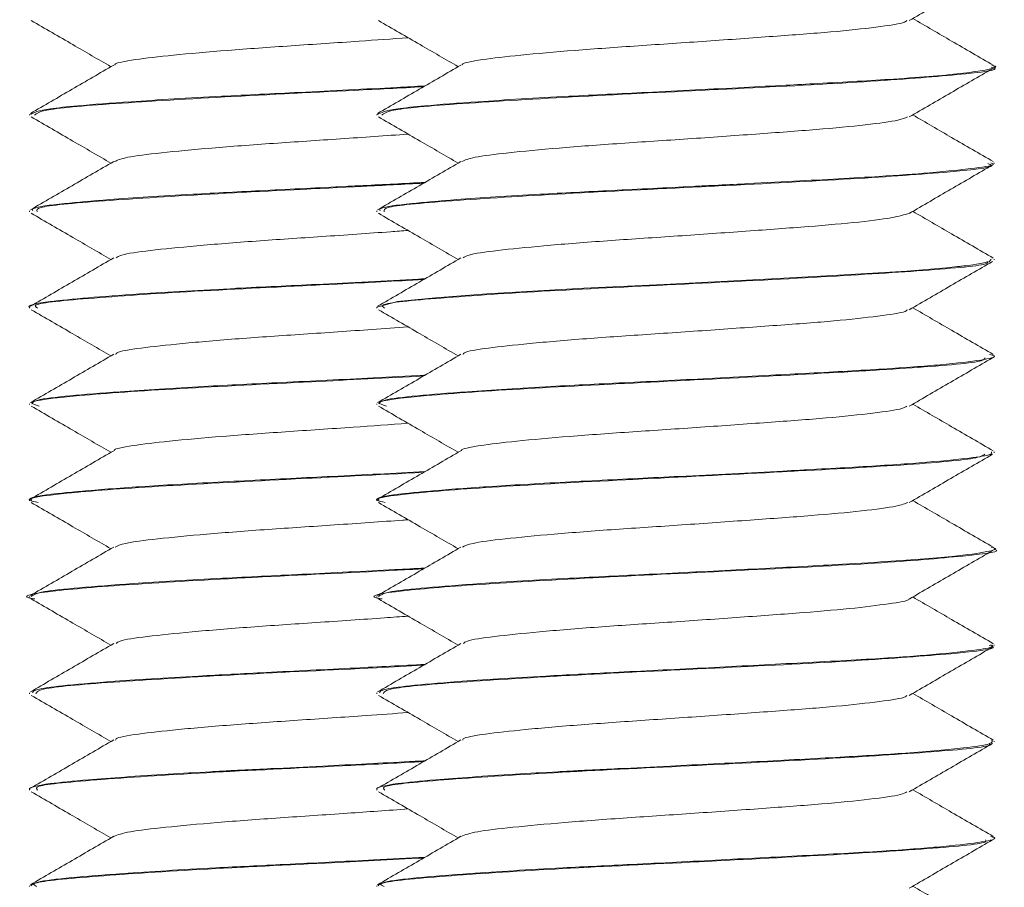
# Model space of a CAD drawing. Header units: millimetres. Extents: x -480 to 1549, y -2911 to -293.
# Tile 62 of 106: x -144 to -131, y -356 to -345. Entities that reach past the tile are written whole.
import ezdxf

# ---------------------------------------------------------------- set-up
doc = ezdxf.new("R2010")
doc.units = ezdxf.units.MM

msp = doc.modelspace()

# ---------------------------------------------------------------- linework, layer by layer
at = {"color": 7, "linetype": 'Continuous', "lineweight": 15}
for p, q in [((-130.951, -345.497), (-130.951, -345.487)), ((-143.451, -346.112), (-143.451, -346.122)), ((-138.951, -346.112), (-138.951, -346.122)), ((-130.951, -346.747), (-130.951, -346.737)), ((-143.451, -347.362), (-143.451, -347.372)), ((-138.951, -347.362), (-138.951, -347.372)), ((-130.951, -347.997), (-130.951, -347.987)), ((-143.451, -348.612), (-143.451, -348.622)), ((-138.951, -348.612), (-138.951, -348.622)), ((-130.951, -349.246), (-130.951, -349.237)), ((-143.451, -349.862), (-143.451, -349.872)), ((-138.951, -349.862), (-138.951, -349.872)), ((-130.951, -350.497), (-130.951, -350.487)), ((-143.451, -351.112), (-143.451, -351.122)), ((-138.951, -351.112), (-138.951, -351.122)), ((-130.951, -351.747), (-130.951, -351.737)), ((-143.451, -352.362), (-143.451, -352.372)), ((-138.951, -352.362), (-138.951, -352.372)), ((-130.951, -352.997), (-130.951, -352.987)), ((-143.451, -353.612), (-143.451, -353.622)), ((-138.951, -353.612), (-138.951, -353.622)), ((-130.951, -354.247), (-130.951, -354.237)), ((-143.451, -354.862), (-143.451, -354.872)), ((-138.951, -354.862), (-138.951, -354.872)), ((-130.951, -355.497), (-130.951, -355.487)), ((-143.451, -356.112), (-143.451, -356.121)), ((-138.951, -356.112), (-138.951, -356.121))]:
    msp.add_line(p, q, dxfattribs=at)
at = {"color": 7, "linetype": 'Continuous', "lineweight": 15, "flags": 128}
msp.add_lwpolyline([(-130.99, -347.987), (-131.015, -348.023), (-131.152, -348.05), (-131.254, -348.064), (-131.315, -348.072), (-131.348, -348.075), (-131.365, -348.077), (-131.374, -348.078), (-131.376, -348.079), (-131.377, -348.079), (-131.378, -348.079), (-131.378, -348.079), (-131.378, -348.079), (-131.378, -348.079), (-131.378, -348.079), (-131.378, -348.079), (-131.378, -348.079), (-131.379, -348.079), (-131.38, -348.079), (-131.383, -348.079), (-131.393, -348.081), (-131.427, -348.084), (-131.567, -348.098), (-132.082, -348.141), (-132.968, -348.196), (-133.438, -348.221), (-133.914, -348.247), (-135.23, -348.314), (-136.268, -348.365), (-137.526, -348.439), (-138.19, -348.488), (-138.683, -348.538), (-138.95, -348.609), (-138.943, -348.612)], dxfattribs=at)
at = {"color": 7, "linetype": 'Continuous', "lineweight": 15}
for points, knots in [([(-132.051, -344.894), (-131.871, -344.79), (-131.512, -344.581), (-131.152, -344.372), (-130.972, -344.268)], [0, 0, 0, 0, 0.499688, 1, 1, 1, 1]), ([(-143.43, -344.893), (-143.25, -344.997), (-142.905, -345.197), (-142.561, -345.397), (-142.397, -345.492)], [0, 0, 0, 0, 0.522704, 1, 1, 1, 1]), ([(-138.93, -344.893), (-138.75, -344.997), (-138.405, -345.197), (-138.061, -345.397), (-137.897, -345.492)], [0, 0, 0, 0, 0.522699, 1, 1, 1, 1]), ([(-137.844, -345.471), (-137.845, -345.468), (-137.852, -345.445), (-137.607, -345.4), (-137.117, -345.343), (-136.407, -345.28), (-135.568, -345.221), (-134.671, -345.161), (-133.803, -345.098), (-133.033, -345.042), (-132.455, -344.979), (-132.123, -344.93), (-132.092, -344.902), (-132.082, -344.893)], [0, 0, 0, 0, 0.015902, 0.120759, 0.223789, 0.329159, 0.43273, 0.536908, 0.642106, 0.745018, 0.850197, 0.954414, 1, 1, 1, 1]), ([(-130.961, -345.473), (-131.141, -345.369), (-131.489, -345.167), (-131.837, -344.965), (-132.004, -344.867)], [0, 0, 0, 0, 0.5174333, 1, 1, 1, 1]), ([(-142.344, -345.471), (-142.345, -345.468), (-142.352, -345.445), (-142.107, -345.4), (-141.617, -345.343), (-140.907, -345.28), (-140.07, -345.221), (-139.247, -345.167), (-138.755, -345.131), (-138.545, -345.116)], [0, 0, 0, 0, 0.025901, 0.196696, 0.364513, 0.536142, 0.704839, 0.874526, 1, 1, 1, 1]), ([(-142.361, -345.471), (-142.541, -345.576), (-142.901, -345.785), (-143.26, -345.994), (-143.44, -346.098)], [0, 0, 0, 0, 0.499708, 1, 1, 1, 1]), ([(-130.981, -345.473), (-130.971, -345.475), (-130.878, -345.496), (-131.023, -345.53), (-131.392, -345.587), (-132.122, -345.648), (-133.006, -345.698), (-133.683, -345.734), (-134.415, -345.773), (-135.386, -345.822), (-136.588, -345.88), (-137.601, -345.941), (-138.3, -345.995), (-138.821, -346.049), (-138.894, -346.087), (-138.941, -346.112)], [0, 0, 0, 0, 0.010048, 0.098187, 0.162261, 0.280885, 0.37351, 0.408336, 0.451933, 0.550389, 0.631653, 0.740257, 0.824013, 0.884755, 1, 1, 1, 1]), ([(-137.861, -345.471), (-138.041, -345.576), (-138.401, -345.785), (-138.76, -345.994), (-138.94, -346.098)], [0, 0, 0, 0, 0.4997076, 1, 1, 1, 1]), ([(-138.887, -346.122), (-138.859, -346.097), (-138.797, -346.041), (-137.745, -345.959), (-136.143, -345.866), (-134.281, -345.777), (-132.538, -345.688), (-131.369, -345.594), (-130.843, -345.534), (-130.975, -345.501), (-130.987, -345.497)], [0, 0, 0, 0, 0.118619, 0.262288, 0.407805, 0.552188, 0.696468, 0.842076, 0.985713, 1, 1, 1, 1]), ([(-132.051, -346.144), (-131.871, -346.04), (-131.512, -345.831), (-131.152, -345.622), (-130.972, -345.518)], [0, 0, 0, 0, 0.499688, 1, 1, 1, 1]), ([(-138.327, -345.742), (-138.448, -345.748), (-138.972, -345.776), (-139.887, -345.822), (-141.088, -345.88), (-142.101, -345.941), (-142.8, -345.995), (-143.321, -346.049), (-143.394, -346.087), (-143.441, -346.112)], [0, 0, 0, 0, 0.050925, 0.221421, 0.362146, 0.550211, 0.695251, 0.800432, 1, 1, 1, 1]), ([(-143.387, -346.122), (-143.359, -346.097), (-143.298, -346.041), (-142.241, -345.959), (-140.658, -345.866), (-139.193, -345.798), (-138.495, -345.76), (-138.344, -345.752)], [0, 0, 0, 0, 0.2004604, 0.4432435, 0.6891594, 0.933151, 1, 1, 1, 1]), ([(-143.43, -346.143), (-143.25, -346.247), (-142.905, -346.447), (-142.561, -346.647), (-142.397, -346.742)], [0, 0, 0, 0, 0.522704, 1, 1, 1, 1]), ([(-138.93, -346.143), (-138.75, -346.247), (-138.405, -346.447), (-138.061, -346.647), (-137.897, -346.742)], [0, 0, 0, 0, 0.522699, 1, 1, 1, 1]), ([(-137.851, -346.723), (-137.809, -346.704), (-137.72, -346.665), (-137.269, -346.609), (-136.617, -346.547), (-135.804, -346.486), (-134.915, -346.429), (-134.032, -346.365), (-133.228, -346.307), (-132.59, -346.246), (-132.177, -346.19), (-132.105, -346.157), (-132.075, -346.143)], [0, 0, 0, 0, 0.094357, 0.197009, 0.301744, 0.405945, 0.508943, 0.614049, 0.716959, 0.821268, 0.92593, 1, 1, 1, 1]), ([(-130.961, -346.723), (-131.141, -346.619), (-131.489, -346.417), (-131.837, -346.215), (-132.004, -346.117)], [0, 0, 0, 0, 0.5174333, 1, 1, 1, 1]), ([(-142.351, -346.723), (-142.309, -346.704), (-142.22, -346.665), (-141.769, -346.609), (-141.116, -346.547), (-140.305, -346.486), (-139.413, -346.428), (-138.836, -346.387), (-138.545, -346.366)], [0, 0, 0, 0, 0.153813, 0.321149, 0.491882, 0.661738, 0.829637, 1, 1, 1, 1]), ([(-142.361, -346.721), (-142.541, -346.826), (-142.901, -347.035), (-143.26, -347.244), (-143.44, -347.348)], [0, 0, 0, 0, 0.499708, 1, 1, 1, 1]), ([(-137.861, -346.721), (-138.041, -346.826), (-138.401, -347.035), (-138.76, -347.244), (-138.94, -347.348)], [0, 0, 0, 0, 0.4997076, 1, 1, 1, 1]), ([(-130.991, -346.737), (-130.979, -346.743), (-130.92, -346.767), (-131.179, -346.807), (-131.688, -346.863), (-132.497, -346.921), (-133.355, -346.967), (-134.125, -347.008), (-134.566, -347.03), (-135.126, -347.059), (-135.893, -347.096), (-136.97, -347.152), (-137.883, -347.211), (-138.57, -347.269), (-138.929, -347.319), (-138.914, -347.351), (-138.909, -347.362)], [0, 0, 0, 0, 0.024353, 0.112441, 0.209446, 0.283746, 0.385498, 0.442074, 0.474135, 0.491905, 0.57636, 0.656453, 0.76553, 0.84697, 0.946363, 1, 1, 1, 1]), ([(-138.854, -347.372), (-138.86, -347.352), (-138.875, -347.302), (-137.979, -347.226), (-136.468, -347.132), (-134.616, -347.044), (-132.827, -346.952), (-131.529, -346.862), (-130.898, -346.795), (-131.01, -346.756), (-131.034, -346.747)], [0, 0, 0, 0, 0.0922276, 0.2358878, 0.3818282, 0.5256645, 0.6708137, 0.8156337, 0.9596283, 1, 1, 1, 1]), ([(-132.051, -347.394), (-131.871, -347.29), (-131.512, -347.081), (-131.152, -346.872), (-130.972, -346.768)], [0, 0, 0, 0, 0.499694, 1, 1, 1, 1]), ([(-138.327, -346.992), (-138.459, -346.999), (-138.72, -347.013), (-139.066, -347.03), (-139.626, -347.059), (-140.393, -347.096), (-141.47, -347.152), (-142.383, -347.211), (-143.07, -347.269), (-143.429, -347.319), (-143.414, -347.351), (-143.409, -347.362)], [0, 0, 0, 0, 0.0561944, 0.1104284, 0.1404879, 0.2833548, 0.4188429, 0.6033633, 0.7411256, 0.9092623, 1, 1, 1, 1]), ([(-143.354, -347.372), (-143.36, -347.352), (-143.375, -347.302), (-142.477, -347.226), (-140.977, -347.132), (-139.425, -347.06), (-138.603, -347.016), (-138.344, -347.002)], [0, 0, 0, 0, 0.155808, 0.398504, 0.645055, 0.88805, 1, 1, 1, 1]), ([(-143.43, -347.393), (-143.25, -347.497), (-142.905, -347.697), (-142.561, -347.897), (-142.397, -347.992)], [0, 0, 0, 0, 0.522704, 1, 1, 1, 1]), ([(-138.93, -347.393), (-138.75, -347.497), (-138.405, -347.697), (-138.061, -347.897), (-137.897, -347.992)], [0, 0, 0, 0, 0.522699, 1, 1, 1, 1]), ([(-137.83, -347.972), (-137.814, -347.959), (-137.773, -347.926), (-137.411, -347.875), (-136.814, -347.815), (-136.035, -347.752), (-135.16, -347.695), (-134.267, -347.632), (-133.433, -347.572), (-132.743, -347.514), (-132.238, -347.451), (-132.113, -347.412), (-132.051, -347.393)], [0, 0, 0, 0, 0.0652, 0.168484, 0.272682, 0.377665, 0.480443, 0.585549, 0.689454, 0.793008, 0.898208, 1, 1, 1, 1]), ([(-130.961, -347.973), (-131.141, -347.869), (-131.489, -347.667), (-131.837, -347.465), (-132.004, -347.367)], [0, 0, 0, 0, 0.5174333, 1, 1, 1, 1]), ([(-142.33, -347.972), (-142.314, -347.959), (-142.273, -347.926), (-141.911, -347.875), (-141.314, -347.815), (-140.534, -347.752), (-139.664, -347.695), (-138.969, -347.647), (-138.621, -347.621), (-138.545, -347.616)], [0, 0, 0, 0, 0.106091, 0.274149, 0.443695, 0.614515, 0.781752, 0.952775, 1, 1, 1, 1]), ([(-142.361, -347.971), (-142.541, -348.076), (-142.901, -348.285), (-143.26, -348.494), (-143.44, -348.598)], [0, 0, 0, 0, 0.499708, 1, 1, 1, 1]), ([(-137.861, -347.971), (-138.041, -348.076), (-138.401, -348.285), (-138.76, -348.494), (-138.94, -348.598)], [0, 0, 0, 0, 0.4997076, 1, 1, 1, 1]), ([(-138.849, -348.622), (-138.871, -348.608), (-138.944, -348.564), (-138.192, -348.492), (-136.782, -348.398), (-134.955, -348.311), (-133.126, -348.217), (-131.729, -348.129), (-130.995, -348.062), (-131.038, -348.024), (-131.046, -348.017)], [0, 0, 0, 0, 0.067774, 0.216648, 0.367455, 0.515954, 0.666699, 0.815664, 0.965255, 1, 1, 1, 1]), ([(-132.051, -348.644), (-131.871, -348.54), (-131.512, -348.331), (-131.152, -348.122), (-130.972, -348.018)], [0, 0, 0, 0, 0.499694, 1, 1, 1, 1]), ([(-138.327, -348.242), (-138.356, -348.244), (-138.802, -348.267), (-139.65, -348.311), (-140.91, -348.371), (-141.943, -348.431), (-142.739, -348.489), (-143.265, -348.543), (-143.502, -348.587), (-143.445, -348.611), (-143.443, -348.612)], [0, 0, 0, 0, 0.0124628, 0.1912891, 0.3345939, 0.5304077, 0.6621639, 0.8019479, 0.990786, 1, 1, 1, 1]), ([(-143.349, -348.622), (-143.371, -348.608), (-143.444, -348.564), (-142.69, -348.492), (-141.289, -348.398), (-139.66, -348.322), (-138.714, -348.272), (-138.344, -348.252)], [0, 0, 0, 0, 0.110883, 0.354465, 0.601203, 0.844168, 1, 1, 1, 1]), ([(-130.961, -349.223), (-131.141, -349.119), (-131.489, -348.917), (-131.837, -348.715), (-132.004, -348.617)], [0, 0, 0, 0, 0.517421, 1, 1, 1, 1]), ([(-143.43, -348.643), (-143.25, -348.747), (-142.905, -348.947), (-142.561, -349.147), (-142.397, -349.242)], [0, 0, 0, 0, 0.522704, 1, 1, 1, 1]), ([(-138.93, -348.643), (-138.75, -348.747), (-138.405, -348.947), (-138.061, -349.147), (-137.897, -349.242)], [0, 0, 0, 0, 0.522699, 1, 1, 1, 1]), ([(-137.831, -349.222), (-137.829, -349.215), (-137.822, -349.187), (-137.534, -349.14), (-136.998, -349.082), (-136.259, -349.018), (-135.403, -348.961), (-134.505, -348.899), (-133.651, -348.838), (-132.907, -348.781), (-132.373, -348.717), (-132.089, -348.674), (-132.078, -348.648), (-132.075, -348.643)], [0, 0, 0, 0, 0.035956, 0.140306, 0.243723, 0.349118, 0.452232, 0.556969, 0.661818, 0.764857, 0.870237, 0.973795, 1, 1, 1, 1]), ([(-142.331, -349.222), (-142.329, -349.215), (-142.322, -349.187), (-142.034, -349.14), (-141.498, -349.082), (-140.759, -349.018), (-139.906, -348.961), (-139.133, -348.908), (-138.7, -348.877), (-138.546, -348.866)], [0, 0, 0, 0, 0.058489, 0.228234, 0.396466, 0.567913, 0.735644, 0.906018, 1, 1, 1, 1]), ([(-142.361, -349.221), (-142.541, -349.326), (-142.901, -349.535), (-143.26, -349.744), (-143.44, -349.848)], [0, 0, 0, 0, 0.499708, 1, 1, 1, 1]), ([(-137.861, -349.221), (-138.041, -349.326), (-138.401, -349.535), (-138.76, -349.744), (-138.94, -349.848)], [0, 0, 0, 0, 0.4997076, 1, 1, 1, 1]), ([(-131.01, -349.223), (-130.986, -349.229), (-130.894, -349.254), (-131.101, -349.297), (-131.576, -349.354), (-132.365, -349.413), (-133.155, -349.456), (-133.884, -349.495), (-134.665, -349.536), (-135.652, -349.585), (-136.797, -349.641), (-137.756, -349.702), (-138.474, -349.759), (-138.892, -349.811), (-138.913, -349.847), (-138.923, -349.862)], [0, 0, 0, 0, 0.029676, 0.114245, 0.209543, 0.295242, 0.38295, 0.424093, 0.476263, 0.568612, 0.651597, 0.755299, 0.837907, 0.927715, 1, 1, 1, 1]), ([(-138.827, -349.892), (-138.878, -349.877), (-139.031, -349.833), (-138.393, -349.757), (-137.081, -349.665), (-135.296, -349.578), (-133.442, -349.483), (-131.937, -349.397), (-131.077, -349.322), (-131.072, -349.279), (-131.071, -349.267)], [0, 0, 0, 0, 0.0724211, 0.217067, 0.3623177, 0.5060627, 0.6519907, 0.7956447, 0.9411396, 1, 1, 1, 1]), ([(-132.051, -349.894), (-131.871, -349.79), (-131.512, -349.581), (-131.152, -349.372), (-130.972, -349.268)], [0, 0, 0, 0, 0.499694, 1, 1, 1, 1]), ([(-143.327, -349.892), (-143.378, -349.877), (-143.531, -349.833), (-142.892, -349.757), (-141.585, -349.665), (-139.898, -349.583), (-138.827, -349.528), (-138.345, -349.502)], [0, 0, 0, 0, 0.116165, 0.348176, 0.581163, 0.811733, 1, 1, 1, 1]), ([(-138.327, -349.492), (-138.332, -349.492), (-138.547, -349.504), (-139.169, -349.536), (-140.151, -349.585), (-141.297, -349.642), (-142.256, -349.702), (-142.974, -349.759), (-143.392, -349.811), (-143.413, -349.847), (-143.423, -349.862)], [0, 0, 0, 0, 0.002251, 0.092634, 0.252627, 0.396397, 0.576059, 0.719178, 0.874767, 1, 1, 1, 1]), ([(-143.43, -349.893), (-143.25, -349.997), (-142.905, -350.197), (-142.561, -350.397), (-142.397, -350.492)], [0, 0, 0, 0, 0.522704, 1, 1, 1, 1]), ([(-138.93, -349.893), (-138.75, -349.997), (-138.405, -350.197), (-138.061, -350.397), (-137.897, -350.492)], [0, 0, 0, 0, 0.522699, 1, 1, 1, 1]), ([(-137.853, -350.471), (-137.854, -350.47), (-137.866, -350.448), (-137.638, -350.405), (-137.17, -350.348), (-136.473, -350.285), (-135.643, -350.226), (-134.748, -350.167), (-133.875, -350.104), (-133.093, -350.047), (-132.495, -349.984), (-132.139, -349.933), (-132.097, -349.903), (-132.082, -349.893)], [0, 0, 0, 0, 0.006684, 0.111713, 0.214651, 0.319951, 0.423813, 0.527678, 0.632975, 0.735915, 0.840946, 0.945428, 1, 1, 1, 1]), ([(-130.961, -350.473), (-131.141, -350.369), (-131.489, -350.167), (-131.837, -349.965), (-132.004, -349.867)], [0, 0, 0, 0, 0.517421, 1, 1, 1, 1]), ([(-142.353, -350.471), (-142.354, -350.47), (-142.366, -350.448), (-142.138, -350.405), (-141.67, -350.348), (-140.973, -350.285), (-140.145, -350.226), (-139.299, -350.17), (-138.78, -350.133), (-138.545, -350.116)], [0, 0, 0, 0, 0.010895, 0.182096, 0.349885, 0.52152, 0.690816, 0.860114, 1, 1, 1, 1]), ([(-142.361, -350.471), (-142.541, -350.576), (-142.901, -350.785), (-143.26, -350.994), (-143.44, -351.098)], [0, 0, 0, 0, 0.499702, 1, 1, 1, 1]), ([(-138.841, -351.143), (-138.886, -351.133), (-139.072, -351.094), (-138.557, -351.022), (-137.367, -350.933), (-135.633, -350.843), (-133.768, -350.75), (-132.169, -350.663), (-131.168, -350.582), (-131.097, -350.535), (-131.07, -350.518)], [0, 0, 0, 0, 0.0460806, 0.1915902, 0.3359925, 0.480264, 0.6258852, 0.7695284, 0.9154529, 1, 1, 1, 1]), ([(-137.861, -350.471), (-138.041, -350.576), (-138.401, -350.785), (-138.76, -350.994), (-138.94, -351.098)], [0, 0, 0, 0, 0.499702, 1, 1, 1, 1]), ([(-130.986, -350.487), (-130.982, -350.498), (-130.973, -350.525), (-131.271, -350.57), (-131.853, -350.627), (-132.593, -350.676), (-133.22, -350.71), (-133.959, -350.749), (-134.937, -350.8), (-136.139, -350.858), (-137.185, -350.915), (-138.048, -350.974), (-138.678, -351.03), (-138.971, -351.079), (-138.93, -351.107), (-138.922, -351.112)], [0, 0, 0, 0, 0.05188, 0.129067, 0.226529, 0.316074, 0.360558, 0.397986, 0.506227, 0.592392, 0.686186, 0.778998, 0.864647, 0.974092, 1, 1, 1, 1]), ([(-132.051, -351.144), (-131.871, -351.04), (-131.512, -350.831), (-131.152, -350.622), (-130.972, -350.518)], [0, 0, 0, 0, 0.499694, 1, 1, 1, 1]), ([(-143.341, -351.143), (-143.386, -351.133), (-143.572, -351.094), (-143.057, -351.022), (-141.87, -350.933), (-140.134, -350.844), (-138.939, -350.783), (-138.346, -350.753)], [0, 0, 0, 0, 0.0740049, 0.3077037, 0.5396239, 0.7713356, 1, 1, 1, 1]), ([(-138.327, -350.742), (-138.725, -350.763), (-139.478, -350.802), (-140.641, -350.858), (-141.685, -350.915), (-142.548, -350.974), (-143.178, -351.03), (-143.471, -351.079), (-143.43, -351.107), (-143.422, -351.112)], [0, 0, 0, 0, 0.164136, 0.309997, 0.468774, 0.625886, 0.770876, 0.956143, 1, 1, 1, 1]), ([(-143.43, -351.143), (-143.25, -351.247), (-142.905, -351.447), (-142.561, -351.647), (-142.397, -351.742)], [0, 0, 0, 0, 0.522704, 1, 1, 1, 1]), ([(-138.93, -351.143), (-138.75, -351.247), (-138.405, -351.447), (-138.061, -351.647), (-137.897, -351.742)], [0, 0, 0, 0, 0.522699, 1, 1, 1, 1]), ([(-137.842, -351.723), (-137.809, -351.706), (-137.738, -351.668), (-137.316, -351.614), (-136.68, -351.553), (-135.878, -351.491), (-134.992, -351.434), (-134.106, -351.37), (-133.292, -351.312), (-132.637, -351.252), (-132.195, -351.193), (-132.107, -351.158), (-132.068, -351.143)], [0, 0, 0, 0, 0.085143, 0.187889, 0.292443, 0.396882, 0.499703, 0.604801, 0.707925, 0.811979, 0.916805, 1, 1, 1, 1]), ([(-130.961, -351.723), (-131.141, -351.619), (-131.489, -351.417), (-131.837, -351.215), (-132.004, -351.117)], [0, 0, 0, 0, 0.517421, 1, 1, 1, 1]), ([(-142.342, -351.723), (-142.31, -351.706), (-142.238, -351.668), (-141.816, -351.614), (-141.18, -351.553), (-140.376, -351.491), (-139.499, -351.434), (-138.858, -351.389), (-138.568, -351.368), (-138.545, -351.366)], [0, 0, 0, 0, 0.138756, 0.306196, 0.476589, 0.646788, 0.814354, 0.985633, 1, 1, 1, 1]), ([(-142.361, -351.721), (-142.541, -351.826), (-142.901, -352.035), (-143.26, -352.244), (-143.44, -352.348)], [0, 0, 0, 0, 0.499696, 1, 1, 1, 1]), ([(-138.883, -352.393), (-138.906, -352.389), (-139.105, -352.355), (-138.694, -352.287), (-137.638, -352.2), (-135.963, -352.108), (-134.108, -352.017), (-132.391, -351.93), (-131.295, -351.835), (-130.817, -351.779), (-130.952, -351.748), (-130.952, -351.747)], [0, 0, 0, 0, 0.01879, 0.160034, 0.29925, 0.439715, 0.579894, 0.719249, 0.860419, 0.999425, 1, 1, 1, 1]), ([(-137.861, -351.721), (-138.041, -351.826), (-138.401, -352.035), (-138.76, -352.244), (-138.94, -352.348)], [0, 0, 0, 0, 0.499696, 1, 1, 1, 1]), ([(-130.989, -351.723), (-130.975, -351.726), (-130.889, -351.745), (-131.04, -351.784), (-131.454, -351.844), (-132.235, -351.904), (-133.187, -351.959), (-134.211, -352.013), (-135.381, -352.072), (-136.565, -352.129), (-137.577, -352.19), (-138.334, -352.247), (-138.848, -352.301), (-138.9, -352.341), (-138.929, -352.362)], [0, 0, 0, 0, 0.0140529, 0.0901348, 0.1875703, 0.2981824, 0.3610483, 0.4539265, 0.5480293, 0.6309254, 0.7371787, 0.8204992, 0.9023055, 1, 1, 1, 1]), ([(-132.051, -352.394), (-131.871, -352.29), (-131.512, -352.081), (-131.152, -351.872), (-130.972, -351.768)], [0, 0, 0, 0, 0.499694, 1, 1, 1, 1]), ([(-143.383, -352.393), (-143.406, -352.389), (-143.605, -352.355), (-143.196, -352.287), (-142.134, -352.2), (-140.481, -352.108), (-139.072, -352.042), (-138.438, -352.007), (-138.345, -352.002)], [0, 0, 0, 0, 0.031102, 0.264905, 0.495353, 0.727864, 0.959904, 1, 1, 1, 1]), ([(-138.327, -351.992), (-138.456, -351.999), (-138.961, -352.026), (-139.885, -352.072), (-141.064, -352.129), (-142.077, -352.19), (-142.834, -352.247), (-143.348, -352.301), (-143.4, -352.341), (-143.429, -352.362)], [0, 0, 0, 0, 0.055794, 0.218503, 0.361838, 0.545556, 0.689625, 0.831075, 1, 1, 1, 1]), ([(-143.43, -352.393), (-143.25, -352.497), (-142.905, -352.697), (-142.561, -352.897), (-142.397, -352.992)], [0, 0, 0, 0, 0.522704, 1, 1, 1, 1]), ([(-138.93, -352.393), (-138.75, -352.497), (-138.405, -352.697), (-138.061, -352.897), (-137.897, -352.992)], [0, 0, 0, 0, 0.522699, 1, 1, 1, 1]), ([(-137.828, -352.972), (-137.818, -352.961), (-137.789, -352.929), (-137.452, -352.88), (-136.873, -352.82), (-136.107, -352.757), (-135.237, -352.7), (-134.341, -352.638), (-133.502, -352.577), (-132.787, -352.519), (-132.301, -352.455), (-132.056, -352.417), (-132.059, -352.395), (-132.059, -352.394)], [0, 0, 0, 0, 0.056038, 0.159726, 0.263764, 0.369008, 0.471918, 0.577037, 0.681365, 0.784787, 0.890171, 0.99327, 1, 1, 1, 1]), ([(-130.961, -352.973), (-131.141, -352.869), (-131.489, -352.667), (-131.837, -352.465), (-132.004, -352.367)], [0, 0, 0, 0, 0.517421, 1, 1, 1, 1]), ([(-142.328, -352.972), (-142.318, -352.961), (-142.289, -352.929), (-141.952, -352.88), (-141.373, -352.82), (-140.606, -352.757), (-139.74, -352.7), (-139.021, -352.651), (-138.646, -352.623), (-138.545, -352.616)], [0, 0, 0, 0, 0.091084, 0.259613, 0.428719, 0.599779, 0.767049, 0.937908, 1, 1, 1, 1]), ([(-142.361, -352.971), (-142.541, -353.076), (-142.901, -353.285), (-143.26, -353.494), (-143.44, -353.598)], [0, 0, 0, 0, 0.499696, 1, 1, 1, 1]), ([(-137.861, -352.971), (-138.041, -353.076), (-138.401, -353.285), (-138.76, -353.494), (-138.94, -353.598)], [0, 0, 0, 0, 0.499696, 1, 1, 1, 1]), ([(-130.995, -352.987), (-130.981, -352.994), (-130.935, -353.017), (-131.173, -353.056), (-131.666, -353.112), (-132.501, -353.172), (-133.531, -353.226), (-134.719, -353.289), (-135.822, -353.343), (-136.935, -353.4), (-137.878, -353.461), (-138.537, -353.516), (-138.9, -353.566), (-138.91, -353.597), (-138.915, -353.612)], [0, 0, 0, 0, 0.030113, 0.107017, 0.20407, 0.288353, 0.388222, 0.482167, 0.575017, 0.649476, 0.764306, 0.851268, 0.928301, 1, 1, 1, 1]), ([(-138.868, -353.622), (-138.858, -353.6), (-138.835, -353.546), (-137.858, -353.467), (-136.298, -353.373), (-134.439, -353.285), (-132.673, -353.195), (-131.441, -353.102), (-130.869, -353.039), (-130.993, -353.003), (-131.013, -352.997)], [0, 0, 0, 0, 0.106195, 0.249813, 0.395596, 0.539677, 0.684335, 0.829626, 0.973387, 1, 1, 1, 1]), ([(-132.051, -353.644), (-131.871, -353.54), (-131.512, -353.331), (-131.152, -353.122), (-130.972, -353.018)], [0, 0, 0, 0, 0.499694, 1, 1, 1, 1]), ([(-138.326, -353.242), (-138.625, -353.257), (-139.3, -353.293), (-140.323, -353.343), (-141.435, -353.4), (-142.378, -353.461), (-143.037, -353.516), (-143.4, -353.566), (-143.41, -353.597), (-143.415, -353.612)], [0, 0, 0, 0, 0.1242525, 0.2812779, 0.4072008, 0.6013995, 0.7484674, 0.8787411, 1, 1, 1, 1]), ([(-143.368, -353.622), (-143.358, -353.6), (-143.335, -353.546), (-142.355, -353.467), (-140.81, -353.373), (-139.302, -353.304), (-138.546, -353.263), (-138.344, -353.252)], [0, 0, 0, 0, 0.179388, 0.421991, 0.668251, 0.911637, 1, 1, 1, 1]), ([(-143.43, -353.643), (-143.25, -353.747), (-142.905, -353.947), (-142.561, -354.147), (-142.397, -354.242)], [0, 0, 0, 0, 0.522704, 1, 1, 1, 1]), ([(-138.93, -353.643), (-138.75, -353.747), (-138.405, -353.947), (-138.061, -354.147), (-137.897, -354.242)], [0, 0, 0, 0, 0.522699, 1, 1, 1, 1]), ([(-137.836, -354.222), (-137.836, -354.216), (-137.836, -354.191), (-137.569, -354.145), (-137.054, -354.087), (-136.328, -354.024), (-135.479, -353.966), (-134.582, -353.905), (-133.72, -353.843), (-132.964, -353.786), (-132.41, -353.722), (-132.104, -353.677), (-132.085, -353.65), (-132.08, -353.643)], [0, 0, 0, 0, 0.026722, 0.131323, 0.234536, 0.339941, 0.443233, 0.547733, 0.652766, 0.755714, 0.861021, 0.964878, 1, 1, 1, 1]), ([(-130.961, -354.223), (-131.141, -354.119), (-131.489, -353.917), (-131.837, -353.715), (-132.004, -353.617)], [0, 0, 0, 0, 0.517421, 1, 1, 1, 1]), ([(-142.336, -354.222), (-142.336, -354.216), (-142.336, -354.191), (-142.069, -354.145), (-141.554, -354.087), (-140.827, -354.024), (-139.981, -353.966), (-139.185, -353.912), (-138.725, -353.879), (-138.545, -353.866)], [0, 0, 0, 0, 0.043487, 0.213738, 0.381722, 0.553282, 0.721398, 0.891483, 1, 1, 1, 1]), ([(-142.361, -354.221), (-142.541, -354.326), (-142.901, -354.535), (-143.26, -354.744), (-143.44, -354.848)], [0, 0, 0, 0, 0.499696, 1, 1, 1, 1]), ([(-130.982, -354.223), (-130.974, -354.239), (-130.955, -354.275), (-131.332, -354.328), (-132.001, -354.389), (-132.946, -354.446), (-134.002, -354.501), (-135.004, -354.553), (-135.734, -354.589), (-136.116, -354.608), (-136.296, -354.617), (-136.431, -354.624), (-136.721, -354.64), (-137.397, -354.679), (-138.164, -354.732), (-138.777, -354.793), (-138.972, -354.837), (-138.949, -354.861), (-138.948, -354.862)], [0, 0, 0, 0, 0.077363, 0.162482, 0.264155, 0.347613, 0.438661, 0.526691, 0.579943, 0.610381, 0.61945, 0.624413, 0.644076, 0.692984, 0.80473, 0.885611, 0.995785, 1, 1, 1, 1]), ([(-137.861, -354.221), (-138.041, -354.326), (-138.401, -354.535), (-138.76, -354.744), (-138.94, -354.848)], [0, 0, 0, 0, 0.499696, 1, 1, 1, 1]), ([(-138.848, -354.872), (-138.864, -354.855), (-138.908, -354.808), (-138.083, -354.734), (-136.618, -354.639), (-134.776, -354.552), (-132.964, -354.459), (-131.63, -354.37), (-130.954, -354.306), (-131.014, -354.272), (-131.021, -354.268)], [0, 0, 0, 0, 0.08231, 0.230914, 0.381785, 0.530309, 0.680718, 0.829999, 0.979128, 1, 1, 1, 1]), ([(-132.051, -354.894), (-131.871, -354.79), (-131.512, -354.581), (-131.152, -354.372), (-130.972, -354.268)], [0, 0, 0, 0, 0.499694, 1, 1, 1, 1]), ([(-138.326, -354.492), (-138.393, -354.495), (-138.807, -354.517), (-139.508, -354.553), (-140.233, -354.589), (-140.616, -354.608), (-140.796, -354.617), (-140.931, -354.624), (-141.221, -354.64), (-141.897, -354.679), (-142.664, -354.732), (-143.277, -354.793), (-143.472, -354.837), (-143.449, -354.861), (-143.448, -354.862)], [0, 0, 0, 0, 0.029249, 0.181485, 0.273575, 0.326213, 0.341896, 0.350479, 0.384483, 0.469062, 0.662307, 0.802181, 0.992707, 1, 1, 1, 1]), ([(-143.348, -354.872), (-143.364, -354.855), (-143.408, -354.808), (-142.581, -354.734), (-141.126, -354.639), (-139.536, -354.566), (-138.656, -354.519), (-138.344, -354.502)], [0, 0, 0, 0, 0.134592, 0.377599, 0.62431, 0.867182, 1, 1, 1, 1]), ([(-130.961, -355.473), (-131.141, -355.369), (-131.489, -355.167), (-131.837, -354.965), (-132.004, -354.867)], [0, 0, 0, 0, 0.517421, 1, 1, 1, 1]), ([(-143.43, -354.893), (-143.25, -354.997), (-142.905, -355.197), (-142.561, -355.397), (-142.397, -355.492)], [0, 0, 0, 0, 0.522704, 1, 1, 1, 1]), ([(-138.93, -354.893), (-138.75, -354.997), (-138.405, -355.197), (-138.061, -355.397), (-137.897, -355.492)], [0, 0, 0, 0, 0.522699, 1, 1, 1, 1]), ([(-137.861, -355.472), (-137.806, -355.451), (-137.698, -355.41), (-137.213, -355.354), (-136.541, -355.291), (-135.717, -355.231), (-134.825, -355.172), (-133.947, -355.109), (-133.155, -355.052), (-132.538, -354.99), (-132.156, -354.936), (-132.101, -354.905), (-132.08, -354.893)], [0, 0, 0, 0, 0.103846, 0.206608, 0.311655, 0.415678, 0.519098, 0.624315, 0.7272, 0.831906, 0.936477, 1, 1, 1, 1]), ([(-142.361, -355.472), (-142.306, -355.451), (-142.197, -355.41), (-141.713, -355.354), (-141.041, -355.291), (-140.218, -355.231), (-139.351, -355.174), (-138.806, -355.135), (-138.545, -355.116)], [0, 0, 0, 0, 0.169252, 0.336744, 0.50796, 0.67751, 0.846076, 1, 1, 1, 1]), ([(-142.361, -355.471), (-142.541, -355.576), (-142.901, -355.785), (-143.26, -355.994), (-143.44, -356.098)], [0, 0, 0, 0, 0.499696, 1, 1, 1, 1]), ([(-137.861, -355.471), (-138.041, -355.576), (-138.401, -355.785), (-138.76, -355.994), (-138.94, -356.098)], [0, 0, 0, 0, 0.499696, 1, 1, 1, 1]), ([(-130.993, -355.473), (-130.977, -355.477), (-130.895, -355.502), (-131.08, -355.544), (-131.547, -355.601), (-132.333, -355.662), (-133.332, -355.716), (-134.481, -355.776), (-135.58, -355.832), (-136.718, -355.887), (-137.701, -355.948), (-138.462, -356.008), (-138.886, -356.06), (-138.92, -356.096), (-138.935, -356.112)], [0, 0, 0, 0, 0.022943, 0.11181, 0.203384, 0.29113, 0.384734, 0.47518, 0.565799, 0.638374, 0.751258, 0.83546, 0.927002, 1, 1, 1, 1]), ([(-138.856, -356.121), (-138.881, -356.11), (-138.974, -356.07), (-138.284, -355.999), (-136.927, -355.906), (-135.116, -355.819), (-133.275, -355.725), (-131.824, -355.637), (-131.033, -355.566), (-131.056, -355.527), (-131.061, -355.517)], [0, 0, 0, 0, 0.054723, 0.203934, 0.354563, 0.503132, 0.654062, 0.80283, 0.952918, 1, 1, 1, 1]), ([(-132.051, -356.144), (-131.871, -356.04), (-131.512, -355.831), (-131.152, -355.622), (-130.972, -355.518)], [0, 0, 0, 0, 0.499694, 1, 1, 1, 1]), ([(-138.326, -355.742), (-138.545, -355.753), (-139.134, -355.784), (-140.082, -355.832), (-141.217, -355.887), (-142.201, -355.948), (-142.961, -356.008), (-143.386, -356.06), (-143.42, -356.096), (-143.435, -356.112)], [0, 0, 0, 0, 0.092353, 0.249074, 0.374588, 0.569813, 0.715435, 0.87375, 1, 1, 1, 1]), ([(-143.356, -356.121), (-143.381, -356.11), (-143.474, -356.07), (-142.783, -355.999), (-141.432, -355.906), (-139.772, -355.827), (-138.767, -355.774), (-138.345, -355.752)], [0, 0, 0, 0, 0.089593, 0.333869, 0.580471, 0.823699, 1, 1, 1, 1]), ([(-130.961, -356.723), (-131.141, -356.619), (-131.489, -356.417), (-131.837, -356.215), (-132.004, -356.117)], [0, 0, 0, 0, 0.517421, 1, 1, 1, 1])]:
    msp.add_open_spline(points, degree=3, knots=knots, dxfattribs=at)

doc.saveas('drawing.dxf')
